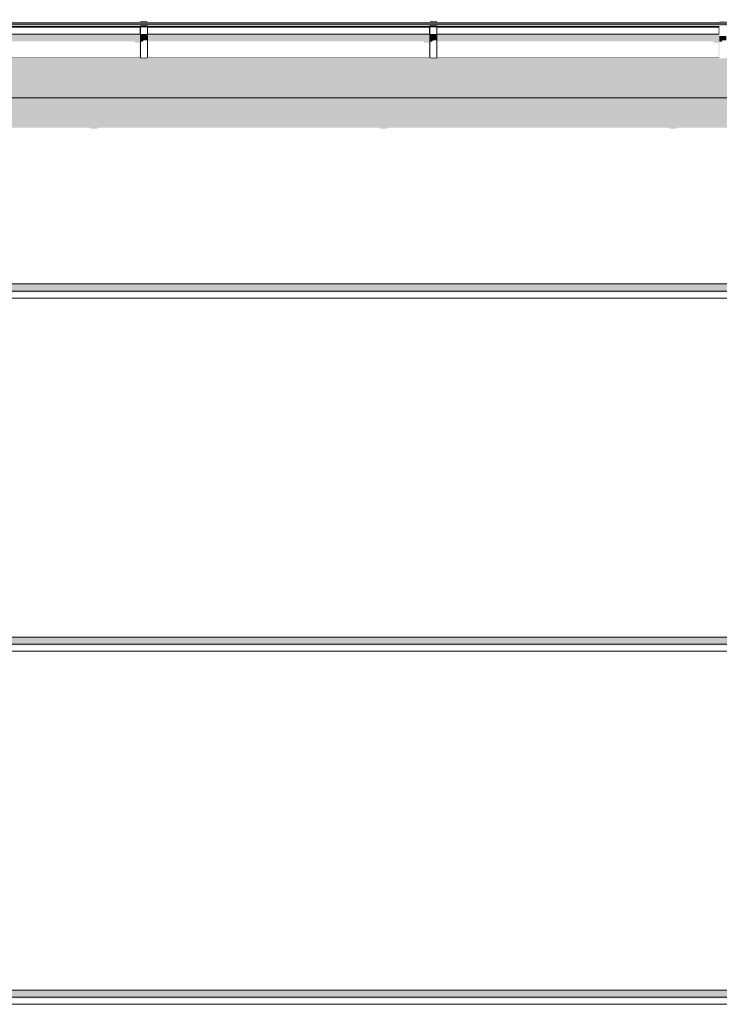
# Model space of a CAD drawing. Header units: millimetres. Extents: x 11 to 58287, y -2 to 19922.
# Tile 64 of 86: x 29870 to 31852, y 14592 to 17380. Entities that reach past the tile are written whole.
import ezdxf

# ---------------------------------------------------------------- set-up
doc = ezdxf.new("R2010")
doc.units = ezdxf.units.MM
doc.header["$MEASUREMENT"] = 0
doc.linetypes.add('Wipeout_Contour', pattern=[1000, 0, -1000])
for name, color, linetype in [('Nowe_A__DACHY', 7, 'Continuous'), ('Nowe_A__SCIANY', 7, 'Continuous'), ('Nowe_A_WN_WYPOSAZENIE', 7, 'Continuous')]:
    doc.layers.add(name, color=color, linetype=linetype)
for name, color, linetype, lineweight in [('Nowe_A__DACHY_Nr_pióra__92', 7, 'Continuous', 13), ('Nowe_A__SCIANY_Nr_pióra__87', 7, 'Continuous', 13), ('Nowe_A_WN_WYPOSAZENIE_Nr_pióra__2', 7, 'Continuous', 13)]:
    doc.layers.add(name, color=color, linetype=linetype, lineweight=lineweight)

# ---------------------------------------------------------------- blocks, each defined once
blk = doc.blocks.new('ElemPrzekroju_2_1', base_point=(46338.2, 11312))
at = {"color": 254, "linetype": 'Wipeout_Contour', "lineweight": 0, "ltscale": 460591.834637}
blk.add_wipeout([(28131.6, 17121.1), (28134.6, 17121.1), (28134.6, 17041.1), (28131.6, 17041.1), (28131.6, 16632), (40450.5, 16632), (40450.5, 17041.1), (40448.2, 17041.1), (40448.2, 17121.1), (40450.5, 17121.1), (40450.5, 17159.6), (28131.6, 17159.6)], dxfattribs=at).dxf.layer = 'Nowe_A__SCIANY'
at = {"color": 254, "linetype": 'Wipeout_Contour', "lineweight": 0, "ltscale": 152815.570963}
blk.add_wipeout([(28131.6, 16632), (28131.6, 16612), (40450.5, 16612), (40450.5, 16632)], dxfattribs=at).dxf.layer = 'Nowe_A__SCIANY'
at = {"layer": 'Nowe_A__SCIANY', "linetype": 'Continuous', "lineweight": 0, "true_color": 0x000000}
for points in [[(28131.6, 17159.6), (28131.6, 17121.1), (28134.6, 17121.1), (28134.6, 17075), (28229.6, 17075), (28230.3, 17071.7), (28250.3, 17071.7), (28252.6, 17075), (28321.6, 17075), (28326.8, 17053.1), (28329.8, 17053.1), (28345.2, 17075), (28429.6, 17075), (28430.3, 17071.7), (28450.3, 17071.7), (28452.6, 17075), (29249.6, 17075), (29250.3, 17071.7), (29270.3, 17071.7), (29272.6, 17075), (30069.6, 17075), (30070.3, 17071.7), (30090.3, 17071.7), (30092.6, 17075), (30889.6, 17075), (30890.3, 17071.7), (30910.3, 17071.7), (30912.6, 17075), (31709.6, 17075), (31710.3, 17071.7), (31730.3, 17071.7), (31732.6, 17075), (32529.6, 17075), (32530.3, 17071.7), (32550.3, 17071.7), (32552.6, 17075), (33349.6, 17075), (33350.3, 17071.7), (33370.3, 17071.7), (33372.6, 17075), (34169.5, 17075), (34170.3, 17071.7), (34190.3, 17071.7), (34192.6, 17075), (34261.6, 17075), (34266.8, 17053.1), (34269.8, 17053.1), (34285.2, 17075), (34369.5, 17075), (34370.3, 17071.7), (34390.3, 17071.7), (34392.6, 17075), (35123.2, 17075), (35123.9, 17071.7), (35143.9, 17071.7), (35146.2, 17075), (35876.8, 17075), (35877.5, 17071.7), (35897.5, 17071.7), (35899.9, 17075), (36630.4, 17075), (36631.1, 17071.7), (36651.1, 17071.7), (36653.5, 17075), (37384, 17075), (37384.8, 17071.7), (37404.8, 17071.7), (37407.1, 17075), (38137.6, 17075), (38138.4, 17071.7), (38158.4, 17071.7), (38160.7, 17075), (38891.2, 17075), (38892, 17071.7), (38912, 17071.7), (38914.3, 17075), (39644.8, 17075), (39645.6, 17071.7), (39665.6, 17071.7), (39667.9, 17075), (40276, 17075), (40276.5, 17072.8), (40338.5, 17000), (40338.5, 16959.1), (40337.1, 16956.1), (40334.1, 16936.6), (40334.1, 16856.6), (40338.5, 16844.7), (40338.5, 16632), (40450.5, 16632), (40450.5, 17041.1), (40448.2, 17041.1), (40448.2, 17121.1), (40450.5, 17121.1), (40450.5, 17159.6)], [(28131.6, 16632), (28131.6, 16612), (40450.5, 16612), (40450.5, 16632)]]:
    blk.add_hatch(color=18, dxfattribs=at).paths.add_polyline_path(points)
at = {"layer": 'Nowe_A__SCIANY_Nr_pióra__87', "color": 7, "linetype": 'Continuous', "lineweight": 13}
blk.add_line((28131.6, 16632), (40450.5, 16632), dxfattribs=at)
at = {"color": 254, "linetype": 'Wipeout_Contour', "lineweight": 0, "ltscale": 152780.036503}
blk.add_wipeout([(28131.6, 16612), (28131.6, 16592), (40450.5, 16592), (40450.5, 16612)], dxfattribs=at).dxf.layer = 'Nowe_A__SCIANY'
at = {"layer": 'Nowe_A__SCIANY_Nr_pióra__87', "color": 7, "linetype": 'Continuous', "lineweight": 13}
blk.add_line((28131.6, 16612), (40450.5, 16612), dxfattribs=at)
at = {"color": 254, "linetype": 'Wipeout_Contour', "lineweight": 0, "ltscale": 151929.9724}
blk.add_wipeout([(28131.6, 16592), (28131.6, 15632), (40450.5, 15632), (40450.5, 16592)], dxfattribs=at).dxf.layer = 'Nowe_A__SCIANY'
at = {"layer": 'Nowe_A__SCIANY', "linetype": 'Continuous', "lineweight": 0, "true_color": 0x000000}
blk.add_hatch(color=18, dxfattribs=at).paths.add_polyline_path([(28131.6, 16608.6), (40321.9, 16608.6), (40338.5, 16592), (40450.5, 16592), (40450.5, 16612), (28131.6, 16612)])
at = {"layer": 'Nowe_A__SCIANY_Nr_pióra__87', "color": 7, "linetype": 'Continuous', "lineweight": 13}
blk.add_line((28131.6, 16592), (40450.5, 16592), dxfattribs=at)
at = {"color": 254, "linetype": 'Wipeout_Contour', "lineweight": 0, "ltscale": 302161.015242}
blk.add_wipeout([(28131.6, 15632), (28131.6, 15621.1), (28134.6, 15621.1), (28134.6, 15612), (40448.2, 15612), (40448.2, 15621.1), (40450.5, 15621.1), (40450.5, 15632)], dxfattribs=at).dxf.layer = 'Nowe_A__SCIANY'
at = {"layer": 'Nowe_A__SCIANY', "linetype": 'Continuous', "lineweight": 0, "true_color": 0x000000}
blk.add_hatch(color=18, dxfattribs=at).paths.add_polyline_path([(28131.6, 15632), (28131.6, 15621.1), (28134.6, 15621.1), (28134.6, 15612), (40448.2, 15612), (40448.2, 15621.1), (40450.5, 15621.1), (40450.5, 15632)])
at = {"layer": 'Nowe_A__SCIANY_Nr_pióra__87', "color": 7, "linetype": 'Continuous', "lineweight": 13}
blk.add_line((28131.6, 15632), (40450.5, 15632), dxfattribs=at)
at = {"color": 254, "linetype": 'Wipeout_Contour', "lineweight": 0, "ltscale": 151047.957702}
blk.add_wipeout([(40448.2, 15612), (28134.6, 15612), (28134.6, 15592), (40448.2, 15592)], dxfattribs=at).dxf.layer = 'Nowe_A__SCIANY'
at = {"layer": 'Nowe_A__SCIANY_Nr_pióra__87', "color": 7, "linetype": 'Continuous', "lineweight": 13}
blk.add_line((28134.6, 15612), (40448.2, 15612), dxfattribs=at)
at = {"color": 254, "linetype": 'Wipeout_Contour', "lineweight": 0, "ltscale": 301185.882707}
blk.add_wipeout([(28131.6, 14632), (40450.5, 14632), (40450.5, 15541.1), (40448.2, 15541.1), (40448.2, 15592), (28134.6, 15592), (28134.6, 15541.1), (28131.6, 15541.1)], dxfattribs=at).dxf.layer = 'Nowe_A__SCIANY'
at = {"layer": 'Nowe_A__SCIANY', "linetype": 'Continuous', "lineweight": 0, "true_color": 0x000000}
blk.add_hatch(color=18, dxfattribs=at).paths.add_polyline_path([(28134.6, 15608.6), (40321.9, 15608.6), (40338.5, 15592), (40448.2, 15592), (40448.2, 15612), (28134.6, 15612)])
at = {"layer": 'Nowe_A__SCIANY_Nr_pióra__87', "color": 7, "linetype": 'Continuous', "lineweight": 13}
blk.add_line((28134.6, 15592), (40448.2, 15592), dxfattribs=at)
at = {"color": 254, "linetype": 'Wipeout_Contour', "lineweight": 0, "ltscale": 149433.614366}
blk.add_wipeout([(40450.5, 14632), (28131.6, 14632), (28131.6, 14612), (40450.5, 14612)], dxfattribs=at).dxf.layer = 'Nowe_A__SCIANY'
at = {"layer": 'Nowe_A__SCIANY', "linetype": 'Continuous', "lineweight": 0, "true_color": 0x000000}
blk.add_hatch(color=18, dxfattribs=at).paths.add_polyline_path([(40450.5, 14632), (28131.6, 14632), (28131.6, 14612), (40450.5, 14612)])
at = {"layer": 'Nowe_A__SCIANY_Nr_pióra__87', "color": 7, "linetype": 'Continuous', "lineweight": 13}
blk.add_line((28131.6, 14632), (40450.5, 14632), dxfattribs=at)
at = {"color": 254, "linetype": 'Wipeout_Contour', "lineweight": 0, "ltscale": 149401.586944}
blk.add_wipeout([(40450.5, 14612), (28131.6, 14612), (28131.6, 14592), (40450.5, 14592)], dxfattribs=at).dxf.layer = 'Nowe_A__SCIANY'
at = {"layer": 'Nowe_A__SCIANY', "linetype": 'Continuous', "lineweight": 0, "true_color": 0x000000}
blk.add_hatch(color=18, dxfattribs=at).paths.add_polyline_path([(28131.6, 14608.6), (40321.9, 14608.6), (40338.5, 14592), (40450.5, 14592), (40450.5, 14612), (28131.6, 14612)])
at = {"layer": 'Nowe_A__SCIANY_Nr_pióra__87', "color": 7, "linetype": 'Continuous', "lineweight": 13}
for p, q in [((28131.6, 14612), (40450.5, 14612)), ((28131.6, 14592), (40450.5, 14592))]:
    blk.add_line(p, q, dxfattribs=at)
blk = doc.blocks.new('ElemPrzekroju_14_1', base_point=(46338.2, 11312))
at = {"color": 254, "linetype": 'Wipeout_Contour', "lineweight": 0, "ltscale": 143835.469184}
blk.add_wipeout([(28483.1, 17369), (34420.1, 17369), (34420.1, 17373.9), (28483.1, 17373.9)], dxfattribs=at).dxf.layer = 'Nowe_A_WN_WYPOSAZENIE'
at = {"color": 254, "linetype": 'Wipeout_Contour', "lineweight": 0, "ltscale": 143829.667534}
blk.add_wipeout([(28483.1, 17369), (28483.1, 17368), (34420.1, 17368), (34420.1, 17369)], dxfattribs=at).dxf.layer = 'Nowe_A_WN_WYPOSAZENIE'
at = {"layer": 'Nowe_A_WN_WYPOSAZENIE', "linetype": 'Continuous', "lineweight": 0, "true_color": 0x000000}
blk.add_hatch(color=18, dxfattribs=at).paths.add_polyline_path([(28483.1, 17369), (28483.1, 17368), (34420.1, 17368), (34420.1, 17369)])
at = {"color": 254, "linetype": 'Wipeout_Contour', "lineweight": 0, "ltscale": 1293797.438378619}
blk.add_wipeout([(28483.1, 17368), (28483.1, 17361), (28571.6, 17361), (28571.6, 17362.7), (28591.6, 17362.7), (28591.6, 17361), (29391.6, 17361), (29391.6, 17362.7), (29411.6, 17362.7), (29411.6, 17361), (30211.6, 17361), (30211.6, 17362.7), (30231.6, 17362.7), (30231.6, 17361), (31031.6, 17361), (31031.6, 17362.7), (31051.6, 17362.7), (31051.6, 17361), (31851.6, 17361), (31851.6, 17362.7), (31871.6, 17362.7), (31871.6, 17361), (32671.6, 17361), (32671.6, 17362.7), (32691.6, 17362.7), (32691.6, 17361), (33491.6, 17361), (33491.6, 17362.7), (33511.6, 17362.7), (33511.6, 17361), (34311.6, 17361), (34311.6, 17362.7), (34331.6, 17362.7), (34331.6, 17361), (34420.1, 17361), (34420.1, 17368)], dxfattribs=at).dxf.layer = 'Nowe_A_WN_WYPOSAZENIE'
at = {"color": 254, "linetype": 'Wipeout_Contour', "lineweight": 0, "ltscale": 137993.727192}
blk.add_wipeout([(29411.6, 17359.1), (30211.6, 17359.1), (30211.6, 17361), (29411.6, 17361)], dxfattribs=at).dxf.layer = 'Nowe_A_WN_WYPOSAZENIE'
at = {"color": 254, "linetype": 'Wipeout_Contour', "lineweight": 0, "ltscale": 140837.692509}
blk.add_wipeout([(31031.6, 17361), (30231.6, 17361), (30231.6, 17359.1), (31031.6, 17359.1)], dxfattribs=at).dxf.layer = 'Nowe_A_WN_WYPOSAZENIE'
at = {"color": 254, "linetype": 'Wipeout_Contour', "lineweight": 0, "ltscale": 143700.24589}
blk.add_wipeout([(31051.6, 17359.1), (31851.6, 17359.1), (31851.6, 17361), (31051.6, 17361)], dxfattribs=at).dxf.layer = 'Nowe_A_WN_WYPOSAZENIE'
at = {"color": 254, "linetype": 'Wipeout_Contour', "lineweight": 0, "ltscale": 139440.272428}
blk.add_wipeout([(30211.6, 17373.9), (30231.6, 17373.9), (30231.6, 17375.4), (30211.6, 17375.4)], dxfattribs=at).dxf.layer = 'Nowe_A_WN_WYPOSAZENIE'
at = {"color": 254, "linetype": 'Wipeout_Contour', "lineweight": 0, "ltscale": 142293.220931}
blk.add_wipeout([(31031.6, 17375.4), (31031.6, 17373.9), (31051.6, 17373.9), (31051.6, 17375.4)], dxfattribs=at).dxf.layer = 'Nowe_A_WN_WYPOSAZENIE'
at = {"color": 254, "linetype": 'Wipeout_Contour', "lineweight": 0, "ltscale": 137972.051262}
blk.add_wipeout([(30211.6, 17359.1), (29411.6, 17359.1), (29411.6, 17339.4), (30211.6, 17339.4)], dxfattribs=at).dxf.layer = 'Nowe_A_WN_WYPOSAZENIE'
at = {"color": 254, "linetype": 'Wipeout_Contour', "lineweight": 0, "ltscale": 140816.454582}
blk.add_wipeout([(30231.6, 17359.1), (30231.6, 17339.4), (31031.6, 17339.4), (31031.6, 17359.1)], dxfattribs=at).dxf.layer = 'Nowe_A_WN_WYPOSAZENIE'
at = {"color": 254, "linetype": 'Wipeout_Contour', "lineweight": 0, "ltscale": 143679.431114}
blk.add_wipeout([(31051.6, 17359.1), (31051.6, 17339.4), (31851.6, 17339.4), (31851.6, 17359.1)], dxfattribs=at).dxf.layer = 'Nowe_A_WN_WYPOSAZENIE'
at = {"layer": 'Nowe_A_WN_WYPOSAZENIE', "linetype": 'Continuous', "lineweight": 0, "true_color": 0x000000}
for points in [[(30211.6, 17373.9), (30231.6, 17373.9), (30231.6, 17375.4), (30211.6, 17375.4)], [(31031.6, 17375.4), (31031.6, 17373.9), (31051.6, 17373.9), (31051.6, 17375.4)], [(31850.6, 17359.1), (31851.6, 17359.1), (31851.6, 17361), (31850.6, 17361)]]:
    blk.add_hatch(color=18, dxfattribs=at).paths.add_polyline_path(points)
at = {"color": 254, "linetype": 'Wipeout_Contour', "lineweight": 0, "ltscale": 137948.009355}
blk.add_wipeout([(29411.6, 17335.2), (30211.6, 17335.2), (30211.6, 17339.4), (29411.6, 17339.4)], dxfattribs=at).dxf.layer = 'Nowe_A_WN_WYPOSAZENIE'
at = {"color": 254, "linetype": 'Wipeout_Contour', "lineweight": 0, "ltscale": 140792.898437}
blk.add_wipeout([(30231.6, 17335.2), (31031.6, 17335.2), (31031.6, 17339.4), (30231.6, 17339.4)], dxfattribs=at).dxf.layer = 'Nowe_A_WN_WYPOSAZENIE'
at = {"color": 254, "linetype": 'Wipeout_Contour', "lineweight": 0, "ltscale": 143656.344439}
blk.add_wipeout([(31051.6, 17339.4), (31051.6, 17335.2), (31851.6, 17335.2), (31851.6, 17339.4)], dxfattribs=at).dxf.layer = 'Nowe_A_WN_WYPOSAZENIE'
at = {"layer": 'Nowe_A_WN_WYPOSAZENIE', "linetype": 'Continuous', "lineweight": 0, "true_color": 0x000000}
for points in [[(29411.6, 17335.2), (30211.6, 17335.2), (30211.6, 17339.4), (29411.6, 17339.4)], [(30231.6, 17335.2), (31031.6, 17335.2), (31031.6, 17339.4), (30231.6, 17339.4)], [(31051.6, 17339.4), (31051.6, 17335.2), (31851.6, 17335.2), (31851.6, 17339.4)]]:
    blk.add_hatch(color=18, dxfattribs=at).paths.add_polyline_path(points)
at = {"color": 254, "linetype": 'Wipeout_Contour', "lineweight": 0, "ltscale": 139413.991468}
blk.add_wipeout([(30231.6, 17362.7), (30211.6, 17362.7), (30211.6, 17360.3), (30231.6, 17360.3)], dxfattribs=at).dxf.layer = 'Nowe_A_WN_WYPOSAZENIE'
at = {"color": 254, "linetype": 'Wipeout_Contour', "lineweight": 0, "ltscale": 142267.466997}
blk.add_wipeout([(31051.6, 17362.7), (31031.6, 17362.7), (31031.6, 17360.3), (31051.6, 17360.3)], dxfattribs=at).dxf.layer = 'Nowe_A_WN_WYPOSAZENIE'
at = {"layer": 'Nowe_A_WN_WYPOSAZENIE_Nr_pióra__2', "color": 7, "linetype": 'Continuous', "lineweight": 13}
for p, q in [((30231.6, 17375.4), (30211.6, 17375.4)), ((31051.6, 17375.4), (31031.6, 17375.4))]:
    blk.add_line(p, q, dxfattribs=at)
at = {"color": 254, "linetype": 'Wipeout_Contour', "lineweight": 0, "ltscale": 137881.263674}
blk.add_wipeout([(29411.6, 17272.9), (30211.6, 17272.9), (30211.6, 17335.2), (29411.6, 17335.2)], dxfattribs=at).dxf.layer = 'Nowe_A_WN_WYPOSAZENIE'
at = {"color": 254, "linetype": 'Wipeout_Contour', "lineweight": 0, "ltscale": 140727.502807}
blk.add_wipeout([(30231.6, 17335.2), (30231.6, 17272.9), (31031.6, 17272.9), (31031.6, 17335.2)], dxfattribs=at).dxf.layer = 'Nowe_A_WN_WYPOSAZENIE'
at = {"color": 254, "linetype": 'Wipeout_Contour', "lineweight": 0, "ltscale": 143592.253598}
blk.add_wipeout([(31051.6, 17335.2), (31051.6, 17272.9), (31851.6, 17272.9), (31851.6, 17335.2)], dxfattribs=at).dxf.layer = 'Nowe_A_WN_WYPOSAZENIE'
at = {"layer": 'Nowe_A_WN_WYPOSAZENIE', "linetype": 'Continuous', "lineweight": 0, "true_color": 0x000000}
for points in [[(31849.6, 17357.5), (31849.6, 17339.4), (31851.6, 17339.4), (31851.6, 17359.1), (31850.6, 17359.1)], [(31851.6, 17334.1), (31851.6, 17317.9), (31857.2, 17317.9), (31860.7, 17321.9), (31871.6, 17321.9), (31871.6, 17334.1)]]:
    blk.add_hatch(color=18, dxfattribs=at).paths.add_polyline_path(points)
at = {"color": 254, "linetype": 'Wipeout_Contour', "lineweight": 0, "ltscale": 139389.698825}
blk.add_wipeout([(30231.6, 17360.3), (30211.6, 17360.3), (30211.6, 17338.3), (30231.6, 17338.3)], dxfattribs=at).dxf.layer = 'Nowe_A_WN_WYPOSAZENIE'
at = {"color": 254, "linetype": 'Wipeout_Contour', "lineweight": 0, "ltscale": 142243.661746}
blk.add_wipeout([(31051.6, 17360.3), (31031.6, 17360.3), (31031.6, 17338.3), (31051.6, 17338.3)], dxfattribs=at).dxf.layer = 'Nowe_A_WN_WYPOSAZENIE'
at = {"layer": 'Nowe_A_WN_WYPOSAZENIE', "linetype": 'Continuous', "lineweight": 0, "true_color": 0x000000}
for points in [[(34420.1, 17368), (28483.1, 17368), (28483.1, 17361.5), (28571.6, 17361.5), (28571.6, 17362.7), (28591.6, 17362.7), (28591.6, 17361.5), (29391.6, 17361.5), (29391.6, 17362.7), (29411.6, 17362.7), (29411.6, 17361.5), (30211.6, 17361.5), (30211.6, 17362.7), (30231.6, 17362.7), (30231.6, 17361.5), (31031.6, 17361.5), (31031.6, 17362.7), (31051.6, 17362.7), (31051.6, 17361.5), (31851.6, 17361.5), (31851.6, 17362.7), (31871.6, 17362.7), (31871.6, 17361.5), (32671.6, 17361.5), (32671.6, 17362.7), (32691.6, 17362.7), (32691.6, 17361.5), (33491.6, 17361.5), (33491.6, 17362.7), (33511.6, 17362.7), (33511.6, 17361.5), (34311.6, 17361.5), (34311.6, 17362.7), (34331.6, 17362.7), (34331.6, 17361.5), (34410.3, 17361.5), (34409.9, 17361), (34420.1, 17361)], [(30210.6, 17361), (30210.6, 17359.1), (30211.6, 17359.1), (30211.6, 17361)], [(31030.6, 17359.1), (31031.6, 17359.1), (31031.6, 17361), (31030.6, 17361)]]:
    blk.add_hatch(color=18, dxfattribs=at).paths.add_polyline_path(points)
at = {"layer": 'Nowe_A_WN_WYPOSAZENIE_Nr_pióra__2', "color": 7, "linetype": 'Continuous', "lineweight": 13}
for p, q in [((34420.1, 17373.9), (28483.1, 17373.9)), ((30211.6, 17375.4), (30211.6, 17373.9)), ((30231.6, 17375.4), (30231.6, 17373.9)), ((31031.6, 17375.4), (31031.6, 17373.9)), ((31051.6, 17375.4), (31051.6, 17373.9)), ((34420.1, 17369), (28483.1, 17369)), ((34420.1, 17368), (28483.1, 17368)), ((30211.6, 17361), (29411.6, 17361)), ((30211.6, 17359.1), (29411.6, 17359.1)), ((30211.6, 17362.7), (30211.6, 17360.3)), ((30231.6, 17362.7), (30211.6, 17362.7)), ((30231.6, 17360.3), (30211.6, 17360.3)), ((30231.6, 17362.7), (30231.6, 17360.3)), ((31031.6, 17361), (30231.6, 17361)), ((31031.6, 17359.1), (30231.6, 17359.1)), ((31031.6, 17362.7), (31031.6, 17360.3)), ((31051.6, 17362.7), (31031.6, 17362.7)), ((31051.6, 17360.3), (31031.6, 17360.3)), ((31051.6, 17362.7), (31051.6, 17360.3)), ((31851.6, 17361), (31051.6, 17361)), ((31851.6, 17359.1), (31051.6, 17359.1))]:
    blk.add_line(p, q, dxfattribs=at)
at = {"color": 254, "linetype": 'Wipeout_Contour', "lineweight": 0, "ltscale": 139363.583934}
blk.add_wipeout([(30231.6, 17338.3), (30211.6, 17338.3), (30211.6, 17334.1), (30231.6, 17334.1)], dxfattribs=at).dxf.layer = 'Nowe_A_WN_WYPOSAZENIE'
at = {"color": 254, "linetype": 'Wipeout_Contour', "lineweight": 0, "ltscale": 142218.070849}
blk.add_wipeout([(31051.6, 17338.3), (31031.6, 17338.3), (31031.6, 17334.1), (31051.6, 17334.1)], dxfattribs=at).dxf.layer = 'Nowe_A_WN_WYPOSAZENIE'
at = {"layer": 'Nowe_A_WN_WYPOSAZENIE', "linetype": 'Continuous', "lineweight": 0, "true_color": 0x000000}
for points in [[(30231.6, 17338.3), (30211.6, 17338.3), (30211.6, 17334.1), (30231.6, 17334.1)], [(31051.6, 17338.3), (31031.6, 17338.3), (31031.6, 17334.1), (31051.6, 17334.1)]]:
    blk.add_hatch(color=18, dxfattribs=at).paths.add_polyline_path(points)
at = {"color": 254, "linetype": 'Wipeout_Contour', "lineweight": 0, "ltscale": 139297.14392}
blk.add_wipeout([(30211.6, 17271.4), (30231.6, 17271.4), (30231.6, 17334.1), (30211.6, 17334.1)], dxfattribs=at).dxf.layer = 'Nowe_A_WN_WYPOSAZENIE'
at = {"color": 254, "linetype": 'Wipeout_Contour', "lineweight": 0, "ltscale": 142152.965533}
blk.add_wipeout([(31031.6, 17271.4), (31051.6, 17271.4), (31051.6, 17334.1), (31031.6, 17334.1)], dxfattribs=at).dxf.layer = 'Nowe_A_WN_WYPOSAZENIE'
at = {"layer": 'Nowe_A_WN_WYPOSAZENIE', "linetype": 'Continuous', "lineweight": 0, "true_color": 0x000000}
for points in [[(30210.6, 17359.1), (30209.6, 17357.5), (30209.6, 17339.4), (30211.6, 17339.4), (30211.6, 17359.1)], [(31030.6, 17359.1), (31029.6, 17357.5), (31029.6, 17339.4), (31031.6, 17339.4), (31031.6, 17359.1)], [(29411.6, 17335.2), (29411.6, 17319.1), (30195.2, 17319.1), (30195.2, 17315.1), (30209.6, 17315.1), (30209.6, 17272.9), (30211.6, 17272.9), (30211.6, 17335.2)], [(30211.6, 17334.1), (30211.6, 17317.9), (30217.2, 17317.9), (30220.7, 17321.9), (30231.6, 17321.9), (30231.6, 17334.1)], [(30231.6, 17335.2), (30231.6, 17319.1), (31015.2, 17319.1), (31015.2, 17315.1), (31029.6, 17315.1), (31029.6, 17272.9), (31031.6, 17272.9), (31031.6, 17335.2)], [(31031.6, 17334.1), (31031.6, 17317.9), (31037.2, 17317.9), (31040.7, 17321.9), (31051.6, 17321.9), (31051.6, 17334.1)], [(31851.6, 17335.2), (31051.6, 17335.2), (31051.6, 17319.1), (31835.2, 17319.1), (31835.2, 17315.1), (31849.6, 17315.1), (31849.6, 17272.9), (31851.6, 17272.9)]]:
    blk.add_hatch(color=18, dxfattribs=at).paths.add_polyline_path(points)
at = {"layer": 'Nowe_A_WN_WYPOSAZENIE_Nr_pióra__2', "color": 7, "linetype": 'Continuous', "lineweight": 13}
for p, q in [((30211.6, 17360.3), (30211.6, 17338.3)), ((30231.6, 17360.3), (30231.6, 17338.3)), ((31031.6, 17360.3), (31031.6, 17338.3)), ((31051.6, 17360.3), (31051.6, 17338.3)), ((30211.6, 17339.4), (29411.6, 17339.4)), ((30211.6, 17338.3), (30211.6, 17334.1)), ((30231.6, 17338.3), (30211.6, 17338.3)), ((30211.6, 17334.1), (30211.6, 17271.4)), ((30231.6, 17334.1), (30211.6, 17334.1)), ((31031.6, 17339.4), (30231.6, 17339.4)), ((30231.6, 17338.3), (30231.6, 17334.1)), ((30231.6, 17334.1), (30231.6, 17271.4)), ((31031.6, 17338.3), (31031.6, 17334.1)), ((31051.6, 17338.3), (31031.6, 17338.3)), ((31031.6, 17334.1), (31031.6, 17271.4)), ((31051.6, 17334.1), (31031.6, 17334.1)), ((31851.6, 17339.4), (31051.6, 17339.4)), ((31051.6, 17338.3), (31051.6, 17334.1)), ((31051.6, 17334.1), (31051.6, 17271.4)), ((30211.6, 17272.9), (29411.6, 17272.9)), ((30231.6, 17271.4), (30211.6, 17271.4)), ((31031.6, 17272.9), (30231.6, 17272.9)), ((31051.6, 17271.4), (31031.6, 17271.4)), ((31851.6, 17272.9), (31051.6, 17272.9))]:
    blk.add_line(p, q, dxfattribs=at)
blk = doc.blocks.new('ElemPrzekroju_30_1', base_point=(46338.2, 11312))
at = {"color": 254, "linetype": 'Wipeout_Contour', "lineweight": 0, "ltscale": 8003029.971057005}
blk.add_wipeout([(46868.2, 17384.3), (9808.2, 17384.3), (9808.2, 17373.9), (9898.2, 17373.9), (9898.2, 17375.4), (9918.2, 17375.4), (9918.2, 17373.9), (10686.6, 17373.9), (10686.6, 17375.4), (10706.6, 17375.4), (10706.6, 17373.9), (11474.9, 17373.9), (11474.9, 17375.4), (11494.9, 17375.4), (11494.9, 17373.9), (12263.2, 17373.9), (12263.2, 17375.4), (12283.2, 17375.4), (12283.2, 17373.9), (13051.6, 17373.9), (13051.6, 17375.4), (13071.6, 17375.4), (13071.6, 17373.9), (13839.9, 17373.9), (13839.9, 17375.4), (13859.9, 17375.4), (13859.9, 17373.9), (14628.3, 17373.9), (14628.3, 17375.4), (14648.3, 17375.4), (14648.3, 17373.9), (15416.6, 17373.9), (15416.6, 17375.4), (15436.6, 17375.4), (15436.6, 17373.9), (16082.4, 17373.9), (16082.4, 17375.4), (16247.4, 17375.4), (16247.4, 17373.9), (16313.4, 17373.9), (16313.4, 17376.6), (16316.4, 17376.6), (16316.4, 17373.9), (16404.9, 17373.9), (16404.9, 17375.4), (16424.9, 17375.4), (16424.9, 17373.9), (17224.9, 17373.9), (17224.9, 17375.4), (17244.9, 17375.4), (17244.9, 17373.9), (18044.9, 17373.9), (18044.9, 17375.4), (18064.9, 17375.4), (18064.9, 17373.9), (18864.9, 17373.9), (18864.9, 17375.4), (18884.9, 17375.4), (18884.9, 17373.9), (19684.9, 17373.9), (19684.9, 17375.4), (19704.9, 17375.4), (19704.9, 17373.9), (20504.9, 17373.9), (20504.9, 17375.4), (20524.9, 17375.4), (20524.9, 17373.9), (21324.9, 17373.9), (21324.9, 17375.4), (21344.9, 17375.4), (21344.9, 17373.9), (22144.9, 17373.9), (22144.9, 17375.4), (22164.9, 17375.4), (22164.9, 17373.9), (22253.4, 17373.9), (22253.4, 17376.6), (22254.9, 17376.6), (22254.9, 17373.9), (22344.9, 17373.9), (22344.9, 17375.4), (22364.9, 17375.4), (22364.9, 17373.9), (23098.2, 17373.9), (23098.2, 17375.4), (23118.2, 17375.4), (23118.2, 17373.9), (23851.6, 17373.9), (23851.6, 17375.4), (23871.6, 17375.4), (23871.6, 17373.9), (24604.9, 17373.9), (24604.9, 17375.4), (24624.9, 17375.4), (24624.9, 17373.9), (25358.3, 17373.9), (25358.3, 17375.4), (25378.3, 17375.4), (25378.3, 17373.9), (26111.6, 17373.9), (26111.6, 17375.4), (26131.6, 17375.4), (26131.6, 17373.9), (26864.9, 17373.9), (26864.9, 17375.4), (26884.9, 17375.4), (26884.9, 17373.9), (27618.3, 17373.9), (27618.3, 17375.4), (27638.3, 17375.4), (27638.3, 17373.9), (27999.1, 17373.9), (27999.1, 17375.4), (28164.1, 17375.4), (28164.1, 17373.9), (28371.6, 17373.9), (28371.6, 17375.4), (28391.6, 17375.4), (28391.6, 17373.9), (28480.1, 17373.9), (28480.1, 17376.6), (28483.1, 17376.6), (28483.1, 17373.9), (28571.6, 17373.9), (28571.6, 17375.4), (28591.6, 17375.4), (28591.6, 17373.9), (29391.6, 17373.9), (29391.6, 17375.4), (29411.6, 17375.4), (29411.6, 17373.9), (30211.6, 17373.9), (30211.6, 17375.4), (30231.6, 17375.4), (30231.6, 17373.9), (31031.6, 17373.9), (31031.6, 17375.4), (31051.6, 17375.4), (31051.6, 17373.9), (31851.6, 17373.9), (31851.6, 17375.4), (31871.6, 17375.4), (31871.6, 17373.9), (32671.6, 17373.9), (32671.6, 17375.4), (32691.6, 17375.4), (32691.6, 17373.9), (33491.6, 17373.9), (33491.6, 17375.4), (33511.6, 17375.4), (33511.6, 17373.9), (34311.6, 17373.9), (34311.6, 17375.4), (34331.6, 17375.4), (34331.6, 17373.9), (34420.1, 17373.9), (34420.1, 17376.6), (34423.1, 17376.6), (34423.1, 17373.9), (34511.6, 17373.9), (34511.6, 17375.4), (34531.6, 17375.4), (34531.6, 17373.9), (35265.2, 17373.9), (35265.2, 17375.4), (35285.2, 17375.4), (35285.2, 17373.9), (36018.8, 17373.9), (36018.8, 17375.4), (36038.8, 17375.4), (36038.8, 17373.9), (36772.4, 17373.9), (36772.4, 17375.4), (36792.4, 17375.4), (36792.4, 17373.9), (37526, 17373.9), (37526, 17375.4), (37546, 17375.4), (37546, 17373.9), (38279.6, 17373.9), (38279.6, 17375.4), (38299.6, 17375.4), (38299.6, 17373.9), (39033.2, 17373.9), (39033.2, 17375.4), (39053.2, 17375.4), (39053.2, 17373.9), (39786.8, 17373.9), (39786.8, 17375.4), (39806.8, 17375.4), (39806.8, 17373.9), (40418, 17373.9), (40418, 17375.4), (40583, 17375.4), (40583, 17373.9), (40649, 17373.9), (40649, 17376.6), (40652, 17376.6), (40652, 17373.9), (40740.5, 17373.9), (40740.5, 17375.4), (40760.5, 17375.4), (40760.5, 17373.9), (41492.7, 17373.9), (41492.7, 17375.4), (41512.7, 17375.4), (41512.7, 17373.9), (42244.9, 17373.9), (42244.9, 17375.4), (42264.9, 17375.4), (42264.9, 17373.9), (42997.1, 17373.9), (42997.1, 17375.4), (43017.1, 17375.4), (43017.1, 17373.9), (43749.4, 17373.9), (43749.4, 17375.4), (43769.4, 17375.4), (43769.4, 17373.9), (44501.6, 17373.9), (44501.6, 17375.4), (44521.6, 17375.4), (44521.6, 17373.9), (45253.8, 17373.9), (45253.8, 17375.4), (45273.8, 17375.4), (45273.8, 17373.9), (46006, 17373.9), (46006, 17375.4), (46026, 17375.4), (46026, 17373.9), (46758.2, 17373.9), (46758.2, 17375.4), (46778.2, 17375.4), (46778.2, 17373.9), (46868.2, 17373.9)], dxfattribs=at).dxf.layer = 'Nowe_A__DACHY'
at = {"color": 254, "linetype": 'Wipeout_Contour', "lineweight": 0, "ltscale": 3111083.933999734}
blk.add_wipeout([(28131.6, 17166.9), (40450.5, 17166.9), (40450.5, 17187.9), (40418, 17272.9), (39806.8, 17272.9), (39806.8, 17271.4), (39786.8, 17271.4), (39786.8, 17272.9), (39053.2, 17272.9), (39053.2, 17271.4), (39033.2, 17271.4), (39033.2, 17272.9), (38299.6, 17272.9), (38299.6, 17271.4), (38279.6, 17271.4), (38279.6, 17272.9), (37546, 17272.9), (37546, 17271.4), (37526, 17271.4), (37526, 17272.9), (36792.4, 17272.9), (36792.4, 17271.4), (36772.4, 17271.4), (36772.4, 17272.9), (36038.8, 17272.9), (36038.8, 17271.4), (36018.8, 17271.4), (36018.8, 17272.9), (35285.2, 17272.9), (35285.2, 17271.4), (35265.2, 17271.4), (35265.2, 17272.9), (34531.6, 17272.9), (34531.6, 17271.4), (34511.6, 17271.4), (34511.6, 17272.9), (34423.1, 17272.9), (34423.1, 17269.9), (34420.1, 17269.9), (34420.1, 17272.9), (34331.6, 17272.9), (34331.6, 17271.4), (34311.6, 17271.4), (34311.6, 17272.9), (33511.6, 17272.9), (33511.6, 17271.4), (33491.6, 17271.4), (33491.6, 17272.9), (32691.6, 17272.9), (32691.6, 17271.4), (32671.6, 17271.4), (32671.6, 17272.9), (31871.6, 17272.9), (31871.6, 17271.4), (31851.6, 17271.4), (31851.6, 17272.9), (31051.6, 17272.9), (31051.6, 17271.4), (31031.6, 17271.4), (31031.6, 17272.9), (30231.6, 17272.9), (30231.6, 17271.4), (30211.6, 17271.4), (30211.6, 17272.9), (29411.6, 17272.9), (29411.6, 17271.4), (29391.6, 17271.4), (29391.6, 17272.9), (28591.6, 17272.9), (28591.6, 17271.4), (28571.6, 17271.4), (28571.6, 17272.9), (28483.1, 17272.9), (28483.1, 17269.9), (28480.1, 17269.9), (28480.1, 17272.9), (28391.6, 17272.9), (28391.6, 17271.4), (28371.6, 17271.4), (28371.6, 17272.9), (28164.1, 17272.9), (28131.6, 17187.9)], dxfattribs=at).dxf.layer = 'Nowe_A__DACHY'
at = {"color": 254, "linetype": 'Wipeout_Contour', "lineweight": 0, "ltscale": 153789.937413}
blk.add_wipeout([(28131.6, 17159.6), (40450.5, 17159.6), (40450.5, 17166.9), (28131.6, 17166.9)], dxfattribs=at).dxf.layer = 'Nowe_A__DACHY'
at = {"layer": 'Nowe_A__DACHY', "linetype": 'Continuous', "lineweight": 0, "true_color": 0x000000}
for points in [[(28131.6, 17166.9), (40450.5, 17166.9), (40450.5, 17187.9), (40418, 17272.9), (39806.8, 17272.9), (39806.8, 17271.4), (39786.8, 17271.4), (39786.8, 17272.9), (39053.2, 17272.9), (39053.2, 17271.4), (39033.2, 17271.4), (39033.2, 17272.9), (38299.6, 17272.9), (38299.6, 17271.4), (38279.6, 17271.4), (38279.6, 17272.9), (37546, 17272.9), (37546, 17271.4), (37526, 17271.4), (37526, 17272.9), (36792.4, 17272.9), (36792.4, 17271.4), (36772.4, 17271.4), (36772.4, 17272.9), (36038.8, 17272.9), (36038.8, 17271.4), (36018.8, 17271.4), (36018.8, 17272.9), (35285.2, 17272.9), (35285.2, 17271.4), (35265.2, 17271.4), (35265.2, 17272.9), (34531.6, 17272.9), (34531.6, 17271.4), (34511.6, 17271.4), (34511.6, 17272.9), (34423.1, 17272.9), (34423.1, 17269.9), (34420.1, 17269.9), (34420.1, 17272.9), (34331.6, 17272.9), (34331.6, 17271.4), (34311.6, 17271.4), (34311.6, 17272.9), (33511.6, 17272.9), (33511.6, 17271.4), (33491.6, 17271.4), (33491.6, 17272.9), (32691.6, 17272.9), (32691.6, 17271.4), (32671.6, 17271.4), (32671.6, 17272.9), (31871.6, 17272.9), (31871.6, 17271.4), (31851.6, 17271.4), (31851.6, 17272.9), (31051.6, 17272.9), (31051.6, 17271.4), (31031.6, 17271.4), (31031.6, 17272.9), (30231.6, 17272.9), (30231.6, 17271.4), (30211.6, 17271.4), (30211.6, 17272.9), (29411.6, 17272.9), (29411.6, 17271.4), (29391.6, 17271.4), (29391.6, 17272.9), (28591.6, 17272.9), (28591.6, 17271.4), (28571.6, 17271.4), (28571.6, 17272.9), (28483.1, 17272.9), (28483.1, 17269.9), (28480.1, 17269.9), (28480.1, 17272.9), (28391.6, 17272.9), (28391.6, 17271.4), (28371.6, 17271.4), (28371.6, 17272.9), (28164.1, 17272.9), (28131.6, 17187.9)], [(28131.6, 17159.6), (40450.5, 17159.6), (40450.5, 17166.9), (28131.6, 17166.9)]]:
    blk.add_hatch(color=18, dxfattribs=at).paths.add_polyline_path(points)
at = {"layer": 'Nowe_A__DACHY_Nr_pióra__92', "color": 7, "linetype": 'Continuous', "lineweight": 13}
blk.add_line((40450.5, 17159.6), (28131.6, 17159.6), dxfattribs=at)

msp = doc.modelspace()

# ---------------------------------------------------------------- block references
at = {"layer": 'Nowe_A__SCIANY', "lineweight": 0}
msp.add_blockref('ElemPrzekroju_2_1', (46338.2, 11312), dxfattribs=at)
at = {"layer": 'Nowe_A_WN_WYPOSAZENIE', "lineweight": 0}
msp.add_blockref('ElemPrzekroju_14_1', (46338.2, 11312), dxfattribs=at)

# ---------------------------------------------------------------- next in the draw order: block references
at = {"layer": 'Nowe_A__DACHY', "lineweight": 0}
msp.add_blockref('ElemPrzekroju_30_1', (46338.2, 11312), dxfattribs=at)

doc.saveas('drawing.dxf')
